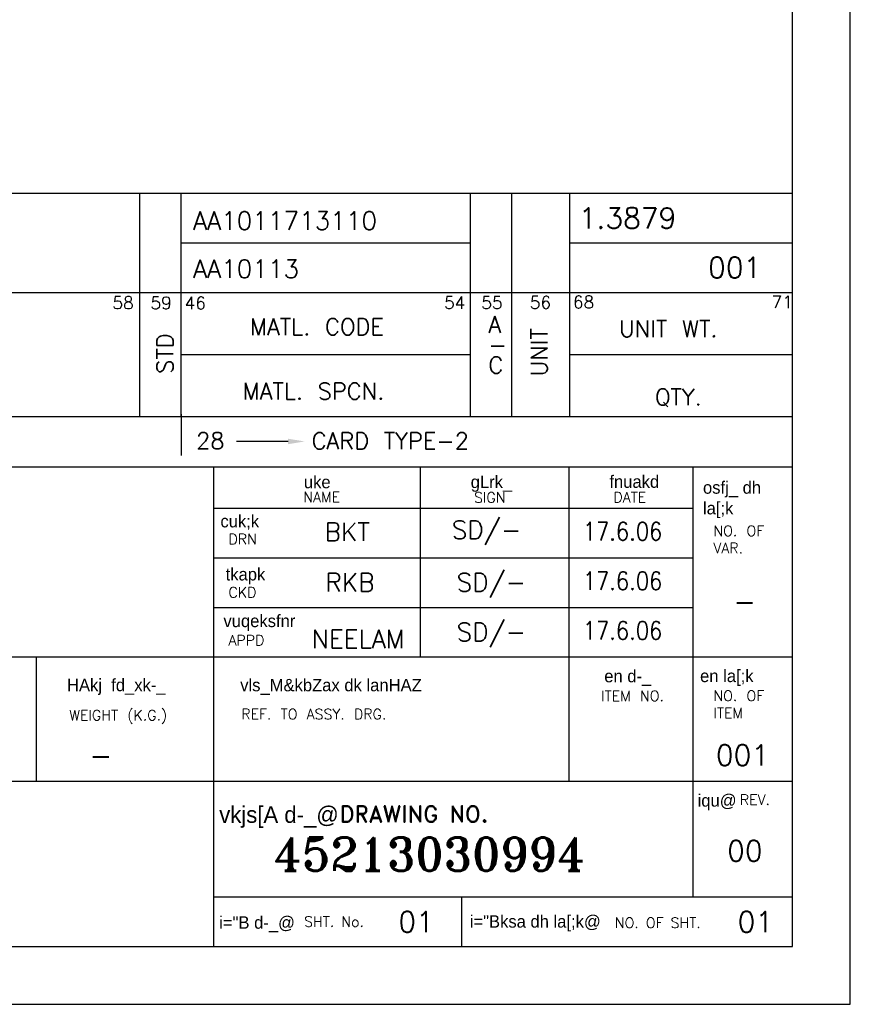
# Model space of a CAD drawing. Extents: x -1782 to -732, y 801 to 2286.
# Tile 3 of 4: x -1234 to -732, y 801 to 1397. Entities that reach past the tile are written whole.
import ezdxf

# ---------------------------------------------------------------- set-up
doc = ezdxf.new("R2010")
doc.units = 0
doc.layers.get('0').update_dxf_attribs({"linetype": 'CONTINUOUS'})
doc.layers.add('FOR', color=7, linetype='CONTINUOUS')
doc.layers.add('TEXT', color=2, linetype='CONTINUOUS')
doc.styles.add('HINDI', font='hindi')
doc.styles.add('ROMAND', font='romand')
doc.styles.add('ROMANS', font='romans')
doc.styles.add('ROMANT', font='romant.shx')
doc.styles.get("Standard").update_dxf_attribs({"font": 'txt.shx'})

# ---------------------------------------------------------------- blocks, each defined once
blk = doc.blocks.new('A4')
for p, q in [((210, 0), (210, 297)), ((203, 7), (203, 290)), ((20, 65), (203, 65)), ((133, 7), (133, 65)), ((158, 42), (158, 65)), ((176, 27), (176, 65)), ((191, 27), (191, 65)), ((133, 60), (191, 60)), ((133, 54), (191, 54)), ((133, 48), (191, 48)), ((20, 42), (203, 42)), ((111.58, 27), (111.58, 42)), ((20, 27), (203, 27)), ((190.99, 12.98), (190.99, 26.86)), ((133, 13), (203, 13)), ((163, 7), (163, 13)), ((20.01, 7), (203, 7)), ((0, 0), (210, 0))]:
    blk.add_line(p, q)
at = {"color": 7}
for p, q in [((64.03, 98.09), (203, 98.09)), ((124.03, 98.09), (124.03, 71.09)), ((129.03, 98.09), (129.03, 71.09)), ((164.03, 98.09), (164.03, 71.09)), ((169.03, 98.09), (169.03, 71.09)), ((176.03, 98.09), (176.03, 71.09)), ((129.03, 92.09), (164.03, 92.09)), ((176.03, 92.09), (203, 92.09)), ((64.07, 86.09), (203, 86.09)), ((129.03, 78.59), (164.03, 78.59)), ((176.03, 78.59), (203, 78.59)), ((20, 71.09), (203, 71.09)), ((129.05, 71.35), (129.05, 66.35)), ((142, 68.06), (135.77, 68.06))]:
    blk.add_line(p, q, dxfattribs=at)
blk.add_solid([(142, 68.39), (142, 67.73), (144, 68.06)], dxfattribs=at)
for s, height, p in [('58', 1.5, (120.76, 84.08)), ('59', 1.5, (125.36, 84.06)), ('46', 1.5, (129.49, 84.05)), ('54', 1.5, (160.87, 84.1)), ('55', 1.5, (165.37, 84.09)), ('56', 1.5, (171.24, 84.11)), ('68', 1.5, (176.45, 84.17)), ('71', 1.5, (200.48, 84.18)), ('MATL. CODE', 2, (137.4, 80.93)), ('A', 2, (166.23, 81.2)), ('UNIT WT.', 2, (182.04, 80.69)), ('-', 2, (166.23, 78.74)), ('C', 2, (166.23, 76.29)), ('MATL. SPCN.', 2, (136.52, 73.14)), ('QTY.', 2, (186.38, 72.43)), ('28', 2, (130.88, 67.15)), ('CARD TYPE-2', 2, (144.86, 67.13))]:
    blk.add_text(s, height=height, dxfattribs=at).set_placement(p)
for s, p in [('UNIT', (173.36, 75.93)), ('STD', (128.11, 76.24))]:
    blk.add_text(s, height=2, rotation=90, dxfattribs=at).set_placement(p)
at = {"style": 'HINDI'}
for s, height, p in [('uke', 1.5, (143.91, 62.4)), ('gLrk_', 1.5, (164.09, 62.42)), ('fnuakd', 1.5, (180.86, 62.45)), ('osfj_ dh', 1.5, (192.18, 61.74)), ('la[;k', 1.5, (192.18, 59.24)), ('cuk;k', 1.5, (133.82, 57.67)), ('tkapk', 1.5, (134.45, 51.25)), ('vuqeksfnr', 1.5, (134.18, 45.61)), ('en d-_', 1.5, (180.24, 38.94)), ('en la[;k', 1.5, (191.83, 38.96)), ('HAkj  fd_xk-_', 1.5, (115.26, 37.86)), ('vls_M&kbZax dk lanHAZ', 1.5, (136.21, 37.85)), ('iqu@', 1.5, (191.53, 23.9)), ('vkjs[A d-_@', 2, (133.67, 21.94)), ('i="B d-_@', 1.5, (133.67, 9.14)), ('i="Bksa dh la[;k@', 1.5, (163.97, 9.27))]:
    blk.add_text(s, height=height, dxfattribs=at).set_placement(p)
at = {"layer": 'TEXT'}
for s, height, style, p in [('NAME', 1.25, 'ROMANS', (143.84, 60.7)), ('SIGN', 1.25, 'ROMANS', (164.49, 60.66)), ('DATE', 1.25, 'ROMANS', (181.35, 60.69)), ('DRN', 1.25, 'ROMANS', (134.79, 55.63)), ('CKD', 1.25, 'ROMANS', (134.79, 49.19)), ('APPD', 1.25, 'ROMANS', (134.79, 43.4)), ('DRAWING NO.', 2, 'ROMAND', (148.24, 22.01)), ('SHT. No.', 1.25, 'ROMANS', (143.94, 9.37)), ('NO. OF SHT.', 1.25, 'ROMANS', (181.52, 9.24))]:
    blk.add_text(s, height=height, dxfattribs=dict(at, style=style)).set_placement(p)
for s, p in [('NO. OF', (193.44, 56.62)), ('VAR.', (193.44, 54.54)), ('ITEM NO. ', (179.86, 36.66)), ('NO. OF', (193.44, 36.68)), ('WEIGHT (K.G.)', (115.55, 34.33)), ('REF. TO ASSY. DRG. ', (136.34, 34.46)), ('ITEM', (193.44, 34.6)), ('REV.', (196.64, 24.11))]:
    blk.add_text(s, height=1.25, dxfattribs=at).set_placement(p)

msp = doc.modelspace()

# ---------------------------------------------------------------- block references
at = {"layer": 'FOR', "xscale": 5, "yscale": 5, "zscale": 5}
msp.add_blockref('A4', (-1781.73, 801.21), dxfattribs=at)

# ---------------------------------------------------------------- texts
at = {"layer": 'TEXT', "linetype": 'Continuous'}
for s, height, style, p in [('AA1011713110', 11, 'ROMANS', (-1129.18, 1269.46)), ('1.3879', 12.5, 'ROMANS', (-895.9, 1270.35)), ('AA10113', 11, 'ROMANS', (-1129.18, 1240.35)), ('001', 12.5, 'ROMANS', (-817.72, 1240.35)), ('BKT', 11, 'ROMANS', (-1049.65, 1081.33)), ('SD/-', 11, 'ROMANS', (-972.73, 1082.58)), ('RKB', 11, 'ROMANS', (-1049.08, 1050.78)), ('SD/-', 11, 'ROMANS', (-969.79, 1050.85)), ('-', 12.5, 'ROMANS', (-802.57, 1038.63)), ('SD/-', 11, 'ROMANS', (-969.79, 1020.82)), ('NEELAM', 11, 'ROMANS', (-1057.4, 1016.62)), ('001', 12.5, 'ROMANS', (-813.01, 945.55)), ('-', 12.5, 'ROMANS', (-1191.89, 945.55)), ('45213030994', 20, 'ROMANT', (-1080.51, 882)), ('00', 12.5, 'ROMANS', (-806.22, 887.73))]:
    msp.add_text(s, height=height, dxfattribs=dict(at, style=style)).set_placement(p)
at = {"layer": 'TEXT', "linetype": 'Continuous', "style": 'ROMANS', "width": 0.85}
for p in [(-893.52, 1081.72), (-893.52, 1051.72), (-893.52, 1021.72)]:
    msp.add_text('17.6.06', height=11, dxfattribs=at).set_placement(p)
at = {"layer": 'TEXT', "linetype": 'Continuous'}
for p in [(-1005.01, 844.83), (-799.86, 844.83)]:
    msp.add_text('01', height=12.5, dxfattribs=at).set_placement(p)

doc.saveas('drawing.dxf')
